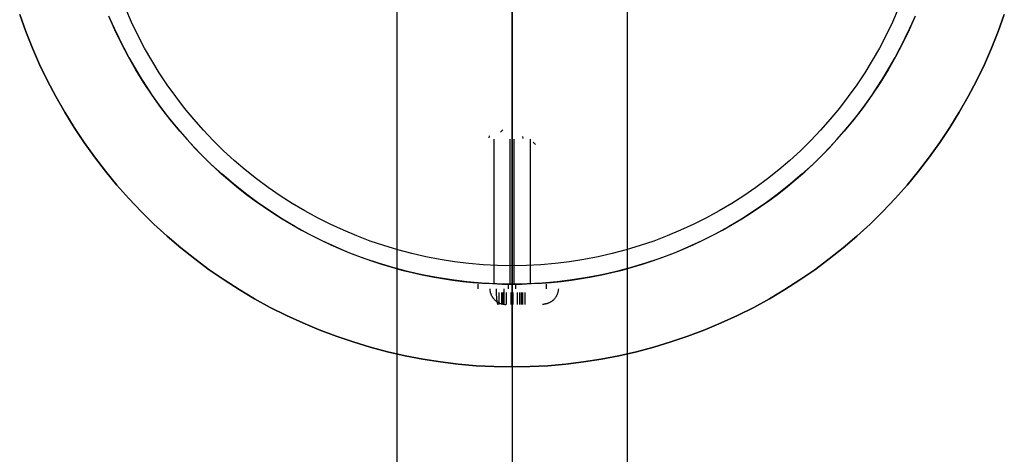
# Model space of a CAD drawing. Header units: millimetres. Extents: x -269 to 269, y -1462 to 438.
# Tile 4 of 26: x -53 to 53, y -66 to -19. Entities that reach past the tile are written whole.
import ezdxf

# ---------------------------------------------------------------- set-up
doc = ezdxf.new("R2010")
doc.units = ezdxf.units.MM
doc.layers.add('Default', color=7, linetype='Continuous', true_color=0x000000)

msp = doc.modelspace()

# ---------------------------------------------------------------- linework, layer by layer
at = {"layer": 'Default'}
for points in [[(-12.5, 227.5), (-12.5, -1460)], [(0, 227.5), (0, -1460)], [(0, 227.5), (0, -1460)], [(12.5, 227.5), (12.5, -1460)], [(0, -56.5), (0, 56.5)], [(0, -56.5), (0, 56.5)], [(0, 47.5), (0, -47.5)], [(0, -45.5), (0, 45.5)], [(0, -45.5), (-1.57, -45.47), (-3.14, -45.39), (-4.7, -45.26), (-6.26, -45.07), (-7.82, -44.82), (-9.36, -44.53), (-10.89, -44.18), (-12.41, -43.78), (-13.91, -43.32), (-15.4, -42.82), (-16.87, -42.26), (-18.31, -41.65), (-19.74, -40.99), (-21.14, -40.29), (-22.52, -39.53), (-23.87, -38.73), (-25.2, -37.89), (-26.49, -36.99), (-27.75, -36.06), (-28.98, -35.08), (-30.17, -34.06), (-31.33, -33), (-32.45, -31.89), (-33.53, -30.76), (-34.57, -29.58), (-35.57, -28.37), (-36.53, -27.12), (-37.45, -25.85), (-38.32, -24.54), (-39.14, -23.2), (-39.92, -21.84), (-40.65, -20.45), (-41.33, -19.03), (-41.96, -17.59)], [(41.96, -17.59), (41.33, -19.03), (40.65, -20.45), (39.92, -21.84), (39.14, -23.2), (38.32, -24.54), (37.45, -25.85), (36.53, -27.12), (35.57, -28.37), (34.57, -29.58), (33.53, -30.76), (32.45, -31.89), (31.33, -33), (30.17, -34.06), (28.98, -35.08), (27.75, -36.06), (26.49, -36.99), (25.2, -37.89), (23.87, -38.73), (22.52, -39.53), (21.14, -40.29), (19.74, -40.99), (18.31, -41.65), (16.87, -42.26), (15.4, -42.82), (13.91, -43.32), (12.41, -43.78), (10.89, -44.18), (9.36, -44.53), (7.82, -44.82), (6.26, -45.07), (4.7, -45.26), (3.14, -45.39), (1.57, -45.47), (0, -45.5)], [(0, -56.5), (-1.95, -56.47), (-3.9, -56.37), (-5.84, -56.2), (-7.78, -55.96), (-9.7, -55.66), (-11.62, -55.29), (-13.52, -54.86), (-15.41, -54.36), (-17.27, -53.79), (-19.12, -53.17), (-20.94, -52.47), (-22.74, -51.72), (-24.51, -50.9), (-26.26, -50.03), (-27.97, -49.09), (-29.65, -48.1), (-31.29, -47.05), (-32.89, -45.94), (-34.46, -44.77), (-35.98, -43.56), (-37.47, -42.29), (-38.9, -40.97), (-40.29, -39.61), (-41.64, -38.19), (-42.93, -36.73), (-44.17, -35.23), (-45.36, -33.68), (-46.5, -32.1), (-47.58, -30.47), (-48.6, -28.81), (-49.57, -27.12), (-50.47, -25.39), (-51.32, -23.63), (-52.11, -21.85), (-52.83, -20.04), (-53.49, -18.2)], [(-53.49, -18.2), (-52.83, -20.04), (-52.11, -21.85), (-51.32, -23.63), (-50.47, -25.39), (-49.57, -27.12), (-48.6, -28.81), (-47.58, -30.47), (-46.5, -32.1), (-45.36, -33.68), (-44.17, -35.23), (-42.93, -36.73), (-41.64, -38.19), (-40.29, -39.61), (-38.9, -40.97), (-37.47, -42.29), (-35.98, -43.56), (-34.46, -44.77), (-32.89, -45.94), (-31.29, -47.05), (-29.65, -48.1), (-27.97, -49.09), (-26.26, -50.03), (-24.51, -50.9), (-22.74, -51.72), (-20.94, -52.47), (-19.12, -53.17), (-17.27, -53.79), (-15.41, -54.36), (-13.52, -54.86), (-11.62, -55.29), (-9.7, -55.66), (-7.78, -55.96), (-5.84, -56.2), (-3.9, -56.37), (-1.95, -56.47), (0, -56.5)], [(0, -56.5), (-1.95, -56.47), (-3.9, -56.37), (-5.84, -56.2), (-7.78, -55.96), (-9.7, -55.66), (-11.62, -55.29), (-13.52, -54.86), (-15.41, -54.36), (-17.27, -53.79), (-19.12, -53.17), (-20.94, -52.47), (-22.74, -51.72), (-24.51, -50.9), (-26.26, -50.03), (-27.97, -49.09), (-29.65, -48.1), (-31.29, -47.05), (-32.89, -45.94), (-34.46, -44.77), (-35.98, -43.56), (-37.47, -42.29), (-38.9, -40.97), (-40.29, -39.61), (-41.64, -38.19), (-42.93, -36.73), (-44.17, -35.23), (-45.36, -33.68), (-46.5, -32.1), (-47.58, -30.47), (-48.6, -28.81), (-49.57, -27.12), (-50.47, -25.39), (-51.32, -23.63), (-52.11, -21.85), (-52.83, -20.04), (-53.49, -18.2)], [(0, -47.5), (-1.64, -47.47), (-3.28, -47.39), (-4.91, -47.25), (-6.54, -47.05), (-8.16, -46.79), (-9.77, -46.48), (-11.37, -46.12), (-12.95, -45.7), (-14.52, -45.23), (-16.07, -44.7), (-17.61, -44.12), (-19.12, -43.48), (-20.61, -42.8), (-22.07, -42.06), (-23.51, -41.27), (-24.92, -40.44), (-26.3, -39.55), (-27.65, -38.62), (-28.97, -37.64), (-30.25, -36.62), (-31.5, -35.55), (-32.71, -34.45), (-33.88, -33.3), (-35.01, -32.11), (-36.09, -30.88), (-37.14, -29.62), (-38.14, -28.32), (-39.09, -26.98), (-40, -25.62), (-40.86, -24.22), (-41.67, -22.8), (-42.43, -21.35), (-43.15, -19.87), (-43.81, -18.37)], [(-43.72, -18.58), (-43.24, -19.67), (-42.73, -20.75), (-42.19, -21.82), (-41.63, -22.88), (-41.03, -23.93), (-40.41, -24.97), (-39.76, -25.99), (-39.08, -27), (-38.37, -28), (-37.64, -28.98), (-36.88, -29.94), (-36.09, -30.88), (-35.28, -31.8), (-34.45, -32.71), (-33.59, -33.59), (-32.71, -34.45), (-31.8, -35.28), (-30.88, -36.09), (-29.94, -36.88), (-28.98, -37.64), (-28, -38.37), (-27, -39.08), (-25.99, -39.76), (-24.97, -40.41), (-23.93, -41.03), (-22.88, -41.63), (-21.82, -42.19), (-20.75, -42.73), (-19.67, -43.24), (-18.58, -43.72), (-17.48, -44.16), (-16.39, -44.58), (-15.28, -44.97), (-14.18, -45.33), (-13.07, -45.67), (-11.96, -45.97), (-10.85, -46.24), (-9.75, -46.49), (-8.64, -46.71), (-7.54, -46.9), (-6.45, -47.06), (-5.35, -47.2), (-4.27, -47.31), (-3.19, -47.39), (-2.12, -47.45), (-1.05, -47.49), (0, -47.5), (1.05, -47.49), (2.12, -47.45), (3.19, -47.39), (4.27, -47.31), (5.35, -47.2), (6.45, -47.06), (7.54, -46.9), (8.64, -46.71), (9.75, -46.49), (10.85, -46.24), (11.96, -45.97), (13.07, -45.67), (14.18, -45.33), (15.28, -44.97), (16.39, -44.58), (17.48, -44.16), (18.58, -43.72), (19.67, -43.24), (20.75, -42.73), (21.82, -42.19), (22.88, -41.63), (23.93, -41.03), (24.97, -40.41), (25.99, -39.76), (27, -39.08), (28, -38.37), (28.98, -37.64), (29.94, -36.88), (30.88, -36.09), (31.8, -35.28), (32.71, -34.45), (33.59, -33.59), (34.45, -32.71), (35.28, -31.8), (36.09, -30.88), (36.88, -29.94), (37.64, -28.98), (38.37, -28), (39.08, -27), (39.76, -25.99), (40.41, -24.97), (41.03, -23.93), (41.63, -22.88), (42.19, -21.82), (42.73, -20.75), (43.24, -19.67), (43.72, -18.58)], [(-43.72, -18.58), (-43.24, -19.67), (-42.73, -20.75), (-42.19, -21.82), (-41.63, -22.88), (-41.03, -23.93), (-40.41, -24.97), (-39.76, -25.99), (-39.08, -27), (-38.37, -28), (-37.64, -28.98), (-36.88, -29.94), (-36.09, -30.88), (-35.28, -31.8), (-34.45, -32.71), (-33.59, -33.59), (-32.71, -34.45), (-31.8, -35.28), (-30.88, -36.09), (-29.94, -36.88), (-28.98, -37.64), (-28, -38.37), (-27, -39.08), (-25.99, -39.76), (-24.97, -40.41), (-23.93, -41.03), (-22.88, -41.63), (-21.82, -42.19), (-20.75, -42.73), (-19.67, -43.24), (-18.58, -43.72), (-17.48, -44.16), (-16.39, -44.58), (-15.28, -44.97), (-14.18, -45.33), (-13.07, -45.67), (-11.96, -45.97), (-10.85, -46.24), (-9.75, -46.49), (-8.64, -46.71), (-7.54, -46.9), (-6.45, -47.06), (-5.35, -47.2), (-4.27, -47.31), (-3.19, -47.39), (-2.12, -47.45), (-1.05, -47.49), (0, -47.5), (1.05, -47.49), (2.12, -47.45), (3.19, -47.39), (4.27, -47.31), (5.35, -47.2), (6.45, -47.06), (7.54, -46.9), (8.64, -46.71), (9.75, -46.49), (10.85, -46.24), (11.96, -45.97), (13.07, -45.67), (14.18, -45.33), (15.28, -44.97), (16.39, -44.58), (17.48, -44.16), (18.58, -43.72), (19.67, -43.24), (20.75, -42.73), (21.82, -42.19), (22.88, -41.63), (23.93, -41.03), (24.97, -40.41), (25.99, -39.76), (27, -39.08), (28, -38.37), (28.98, -37.64), (29.94, -36.88), (30.88, -36.09), (31.8, -35.28), (32.71, -34.45), (33.59, -33.59), (34.45, -32.71), (35.28, -31.8), (36.09, -30.88), (36.88, -29.94), (37.64, -28.98), (38.37, -28), (39.08, -27), (39.76, -25.99), (40.41, -24.97), (41.03, -23.93), (41.63, -22.88), (42.19, -21.82), (42.73, -20.75), (43.24, -19.67), (43.72, -18.58)], [(53.49, -18.2), (52.83, -20.04), (52.11, -21.85), (51.32, -23.63), (50.47, -25.39), (49.57, -27.12), (48.6, -28.81), (47.58, -30.47), (46.5, -32.1), (45.36, -33.68), (44.17, -35.23), (42.93, -36.73), (41.64, -38.19), (40.29, -39.61), (38.9, -40.97), (37.47, -42.29), (35.98, -43.56), (34.46, -44.77), (32.89, -45.94), (31.29, -47.05), (29.65, -48.1), (27.97, -49.09), (26.26, -50.03), (24.51, -50.9), (22.74, -51.72), (20.94, -52.47), (19.12, -53.17), (17.27, -53.79), (15.41, -54.36), (13.52, -54.86), (11.62, -55.29), (9.7, -55.66), (7.78, -55.96), (5.84, -56.2), (3.9, -56.37), (1.95, -56.47), (0, -56.5)], [(0, -56.5), (1.95, -56.47), (3.9, -56.37), (5.84, -56.2), (7.78, -55.96), (9.7, -55.66), (11.62, -55.29), (13.52, -54.86), (15.41, -54.36), (17.27, -53.79), (19.12, -53.17), (20.94, -52.47), (22.74, -51.72), (24.51, -50.9), (26.26, -50.03), (27.97, -49.09), (29.65, -48.1), (31.29, -47.05), (32.89, -45.94), (34.46, -44.77), (35.98, -43.56), (37.47, -42.29), (38.9, -40.97), (40.29, -39.61), (41.64, -38.19), (42.93, -36.73), (44.17, -35.23), (45.36, -33.68), (46.5, -32.1), (47.58, -30.47), (48.6, -28.81), (49.57, -27.12), (50.47, -25.39), (51.32, -23.63), (52.11, -21.85), (52.83, -20.04), (53.49, -18.2)], [(53.49, -18.2), (52.83, -20.04), (52.11, -21.85), (51.32, -23.63), (50.47, -25.39), (49.57, -27.12), (48.6, -28.81), (47.58, -30.47), (46.5, -32.1), (45.36, -33.68), (44.17, -35.23), (42.93, -36.73), (41.64, -38.19), (40.29, -39.61), (38.9, -40.97), (37.47, -42.29), (35.98, -43.56), (34.46, -44.77), (32.89, -45.94), (31.29, -47.05), (29.65, -48.1), (27.97, -49.09), (26.26, -50.03), (24.51, -50.9), (22.74, -51.72), (20.94, -52.47), (19.12, -53.17), (17.27, -53.79), (15.41, -54.36), (13.52, -54.86), (11.62, -55.29), (9.7, -55.66), (7.78, -55.96), (5.84, -56.2), (3.9, -56.37), (1.95, -56.47), (0, -56.5)], [(43.81, -18.37), (43.15, -19.87), (42.43, -21.35), (41.67, -22.8), (40.86, -24.22), (40, -25.62), (39.09, -26.98), (38.14, -28.32), (37.14, -29.62), (36.09, -30.88), (35.01, -32.11), (33.88, -33.3), (32.71, -34.45), (31.5, -35.55), (30.25, -36.62), (28.97, -37.64), (27.65, -38.62), (26.3, -39.55), (24.92, -40.44), (23.51, -41.27), (22.07, -42.06), (20.61, -42.8), (19.12, -43.48), (17.61, -44.12), (16.07, -44.7), (14.52, -45.23), (12.95, -45.7), (11.37, -46.12), (9.77, -46.48), (8.16, -46.79), (6.54, -47.05), (4.91, -47.25), (3.28, -47.39), (1.64, -47.47), (0, -47.5)], [(-1.99, -31.75), (-1.99, -47.5)], [(-0.22, -31.75), (-0.22, -47.5)], [(0.22, -47.5), (0.22, -31.75)], [(1.99, -31.75), (1.99, -47.5)], [(-3.73, -47.5), (-3.73, -48)], [(-0.41, -47.5), (-0.41, -48)], [(0.41, -48), (0.41, -47.5)], [(3.73, -47.5), (3.73, -48)], [(-1.43, -48.4), (-1.43, -49.7)], [(-1.14, -48.4), (-1.14, -49.7)], [(-1.01, -48.4), (-1.01, -49.7)], [(-0.85, -49.7), (-0.85, -48.4)], [(-0.58, -49.7), (-0.58, -48.4)], [(-0.14, -48.4), (-0.14, -49.7)], [(0.14, -49.7), (0.14, -48.4)], [(0.58, -49.7), (0.58, -48.4)], [(0.85, -49.7), (0.85, -48.4)], [(1.01, -48.4), (1.01, -49.7)], [(1.14, -48.4), (1.14, -49.7)], [(1.43, -49.7), (1.43, -48.4)]]:
    msp.add_lwpolyline(points, dxfattribs=at)
at = {"layer": 'Default', "extrusion": (0, 1, 0)}
for points in [[(0.22, 13.99), (0.29, 13.98), (0.36, 13.97), (0.42, 13.95), (0.49, 13.94), (0.56, 13.92), (0.62, 13.9), (0.69, 13.88), (0.75, 13.85), (0.82, 13.83), (0.88, 13.8), (0.94, 13.76), (1, 13.73), (1.06, 13.7), (1.12, 13.66), (1.18, 13.62), (1.23, 13.58), (1.28, 13.53), (1.34, 13.49), (1.39, 13.44), (1.44, 13.39), (1.48, 13.34), (1.53, 13.29), (1.57, 13.24), (1.61, 13.18), (1.65, 13.13), (1.69, 13.07), (1.73, 13.01), (1.76, 12.95), (1.79, 12.89), (1.82, 12.82), (1.85, 12.76), (1.87, 12.7), (1.9, 12.63), (1.92, 12.57), (1.94, 12.5), (1.95, 12.43), (1.97, 12.36), (1.98, 12.3), (1.99, 12.23), (1.99, 12.16), (2, 12.09), (2, 12.02), (2, 11.95), (2, 11.88), (1.99, 11.81), (1.98, 11.75), (1.97, 11.68), (1.96, 11.61), (1.95, 11.54), (1.93, 11.47), (1.91, 11.41), (1.89, 11.34), (1.87, 11.28), (1.84, 11.21), (1.81, 11.15), (1.78, 11.09), (1.75, 11.03), (1.71, 10.97), (1.68, 10.91), (1.64, 10.85), (1.6, 10.8), (1.56, 10.74), (1.51, 10.69), (1.46, 10.64), (1.42, 10.59), (1.37, 10.54), (1.32, 10.49), (1.26, 10.45), (1.21, 10.41), (1.15, 10.37), (1.1, 10.33), (1.04, 10.29), (0.98, 10.26), (0.92, 10.22), (0.86, 10.19), (0.79, 10.16), (0.73, 10.14), (0.66, 10.11), (0.6, 10.09), (0.53, 10.07), (0.47, 10.05), (0.4, 10.04), (0.33, 10.03), (0.26, 10.02), (0.19, 10.01), (0.12, 10), (0.06, 10), (-0.01, 10), (-0.08, 10), (-0.15, 10.01), (-0.22, 10.01)], [(-0.19, 10.26), (-0.13, 10.26), (-0.07, 10.25), (-0.01, 10.25), (0.05, 10.25), (0.11, 10.25), (0.17, 10.26), (0.23, 10.27), (0.29, 10.27), (0.35, 10.29), (0.41, 10.3), (0.47, 10.31), (0.52, 10.33), (0.58, 10.35), (0.64, 10.37), (0.69, 10.39), (0.75, 10.42), (0.8, 10.45), (0.86, 10.47), (0.91, 10.5), (0.96, 10.54), (1.01, 10.57), (1.06, 10.61), (1.11, 10.64), (1.15, 10.68), (1.2, 10.72), (1.24, 10.76), (1.28, 10.81), (1.32, 10.85), (1.36, 10.9), (1.4, 10.95), (1.43, 11), (1.47, 11.05), (1.5, 11.1), (1.53, 11.15), (1.56, 11.2), (1.58, 11.26), (1.61, 11.31), (1.63, 11.37), (1.65, 11.43), (1.67, 11.48), (1.69, 11.54), (1.7, 11.6), (1.72, 11.66), (1.73, 11.72), (1.74, 11.78), (1.74, 11.84), (1.75, 11.9), (1.75, 11.96), (1.75, 12.02), (1.75, 12.08), (1.74, 12.14), (1.74, 12.2), (1.73, 12.26), (1.72, 12.32), (1.71, 12.38), (1.69, 12.44), (1.68, 12.49), (1.66, 12.55), (1.64, 12.61), (1.62, 12.67), (1.59, 12.72), (1.57, 12.78), (1.54, 12.83), (1.51, 12.88), (1.48, 12.93), (1.45, 12.98), (1.41, 13.03), (1.38, 13.08), (1.34, 13.13), (1.3, 13.17), (1.26, 13.22), (1.21, 13.26), (1.17, 13.3), (1.12, 13.34), (1.08, 13.38), (1.03, 13.42), (0.98, 13.45), (0.93, 13.48), (0.88, 13.51), (0.82, 13.54), (0.77, 13.57), (0.72, 13.6), (0.66, 13.62), (0.6, 13.64), (0.55, 13.66), (0.49, 13.68), (0.43, 13.7), (0.37, 13.71), (0.31, 13.72), (0.25, 13.73), (0.19, 13.74)], [(1.74, 11.81), (-1.74, 12.19)], [(0.22, 13.99), (0.15, 13.99), (0.08, 14), (0.01, 14), (-0.06, 14), (-0.12, 14), (-0.19, 13.99), (-0.26, 13.98), (-0.33, 13.97), (-0.4, 13.96), (-0.47, 13.95), (-0.53, 13.93), (-0.6, 13.91), (-0.66, 13.89), (-0.73, 13.86), (-0.79, 13.84), (-0.86, 13.81), (-0.92, 13.78), (-0.98, 13.74), (-1.04, 13.71), (-1.1, 13.67), (-1.15, 13.63), (-1.21, 13.59), (-1.26, 13.55), (-1.32, 13.51), (-1.37, 13.46), (-1.42, 13.41), (-1.46, 13.36), (-1.51, 13.31), (-1.56, 13.26), (-1.6, 13.2), (-1.64, 13.15), (-1.68, 13.09), (-1.71, 13.03), (-1.75, 12.97), (-1.78, 12.91), (-1.81, 12.85), (-1.84, 12.79), (-1.87, 12.72), (-1.89, 12.66), (-1.91, 12.59), (-1.93, 12.53), (-1.95, 12.46), (-1.96, 12.39), (-1.97, 12.32), (-1.98, 12.25), (-1.99, 12.19), (-2, 12.12), (-2, 12.05), (-2, 11.98), (-2, 11.91), (-1.99, 11.84), (-1.99, 11.77), (-1.98, 11.7), (-1.97, 11.64), (-1.95, 11.57), (-1.94, 11.5), (-1.92, 11.43), (-1.9, 11.37), (-1.87, 11.3), (-1.85, 11.24), (-1.82, 11.18), (-1.79, 11.11), (-1.76, 11.05), (-1.73, 10.99), (-1.69, 10.93), (-1.65, 10.87), (-1.61, 10.82), (-1.57, 10.76), (-1.53, 10.71), (-1.48, 10.66), (-1.44, 10.61), (-1.39, 10.56), (-1.34, 10.51), (-1.28, 10.47), (-1.23, 10.42), (-1.18, 10.38), (-1.12, 10.34), (-1.06, 10.3), (-1, 10.27), (-0.94, 10.24), (-0.88, 10.2), (-0.82, 10.17), (-0.75, 10.15), (-0.69, 10.12), (-0.62, 10.1), (-0.56, 10.08), (-0.49, 10.06), (-0.42, 10.05), (-0.36, 10.03), (-0.29, 10.02), (-0.22, 10.01)], [(-0.19, 10.26), (-0.25, 10.27), (-0.31, 10.28), (-0.37, 10.29), (-0.43, 10.3), (-0.49, 10.32), (-0.55, 10.34), (-0.6, 10.36), (-0.66, 10.38), (-0.72, 10.4), (-0.77, 10.43), (-0.82, 10.46), (-0.88, 10.49), (-0.93, 10.52), (-0.98, 10.55), (-1.03, 10.58), (-1.08, 10.62), (-1.12, 10.66), (-1.17, 10.7), (-1.21, 10.74), (-1.26, 10.78), (-1.3, 10.83), (-1.34, 10.87), (-1.38, 10.92), (-1.41, 10.97), (-1.45, 11.02), (-1.48, 11.07), (-1.51, 11.12), (-1.54, 11.17), (-1.57, 11.22), (-1.59, 11.28), (-1.62, 11.33), (-1.64, 11.39), (-1.66, 11.45), (-1.68, 11.51), (-1.69, 11.56), (-1.71, 11.62), (-1.72, 11.68), (-1.73, 11.74), (-1.74, 11.8), (-1.74, 11.86), (-1.75, 11.92), (-1.75, 11.98), (-1.75, 12.04), (-1.75, 12.1), (-1.74, 12.16), (-1.74, 12.22), (-1.73, 12.28), (-1.72, 12.34), (-1.7, 12.4), (-1.69, 12.46), (-1.67, 12.52), (-1.65, 12.57), (-1.63, 12.63), (-1.61, 12.69), (-1.58, 12.74), (-1.56, 12.8), (-1.53, 12.85), (-1.5, 12.9), (-1.47, 12.95), (-1.43, 13), (-1.4, 13.05), (-1.36, 13.1), (-1.32, 13.15), (-1.28, 13.19), (-1.24, 13.24), (-1.2, 13.28), (-1.15, 13.32), (-1.11, 13.36), (-1.06, 13.39), (-1.01, 13.43), (-0.96, 13.46), (-0.91, 13.5), (-0.86, 13.53), (-0.8, 13.55), (-0.75, 13.58), (-0.69, 13.61), (-0.64, 13.63), (-0.58, 13.65), (-0.52, 13.67), (-0.47, 13.69), (-0.41, 13.7), (-0.35, 13.71), (-0.29, 13.73), (-0.23, 13.73), (-0.17, 13.74), (-0.11, 13.75), (-0.05, 13.75), (0.01, 13.75), (0.07, 13.75), (0.13, 13.74), (0.19, 13.74)], [(-0.19, 10.26), (0.19, 13.74)], [(0.22, 13.99), (0.29, 13.98), (0.36, 13.97), (0.42, 13.95), (0.49, 13.94), (0.56, 13.92), (0.62, 13.9), (0.69, 13.88), (0.75, 13.85), (0.82, 13.83), (0.88, 13.8), (0.94, 13.76), (1, 13.73), (1.06, 13.7), (1.12, 13.66), (1.18, 13.62), (1.23, 13.58), (1.28, 13.53), (1.34, 13.49), (1.39, 13.44), (1.44, 13.39), (1.48, 13.34), (1.53, 13.29), (1.57, 13.24), (1.61, 13.18), (1.65, 13.13), (1.69, 13.07), (1.73, 13.01), (1.76, 12.95), (1.79, 12.89), (1.82, 12.82), (1.85, 12.76), (1.87, 12.7), (1.9, 12.63), (1.92, 12.57), (1.94, 12.5), (1.95, 12.43), (1.97, 12.36), (1.98, 12.3), (1.99, 12.23), (1.99, 12.16), (2, 12.09), (2, 12.02), (2, 11.95), (2, 11.88), (1.99, 11.81), (1.98, 11.75), (1.97, 11.68), (1.96, 11.61), (1.95, 11.54), (1.93, 11.47), (1.91, 11.41), (1.89, 11.34), (1.87, 11.28), (1.84, 11.21), (1.81, 11.15), (1.78, 11.09), (1.75, 11.03), (1.71, 10.97), (1.68, 10.91), (1.64, 10.85), (1.6, 10.8), (1.56, 10.74), (1.51, 10.69), (1.46, 10.64), (1.42, 10.59), (1.37, 10.54), (1.32, 10.49), (1.26, 10.45), (1.21, 10.41), (1.15, 10.37), (1.1, 10.33), (1.04, 10.29), (0.98, 10.26), (0.92, 10.22), (0.86, 10.19), (0.79, 10.16), (0.73, 10.14), (0.66, 10.11), (0.6, 10.09), (0.53, 10.07), (0.47, 10.05), (0.4, 10.04), (0.33, 10.03), (0.26, 10.02), (0.19, 10.01), (0.12, 10), (0.06, 10), (-0.01, 10), (-0.08, 10), (-0.15, 10.01), (-0.22, 10.01)], [(-0.22, 10.01), (-0.29, 10.02), (-0.36, 10.03), (-0.42, 10.05), (-0.49, 10.06), (-0.56, 10.08), (-0.62, 10.1), (-0.69, 10.12), (-0.75, 10.15), (-0.82, 10.17), (-0.88, 10.2), (-0.94, 10.24), (-1, 10.27), (-1.06, 10.3), (-1.12, 10.34), (-1.18, 10.38), (-1.23, 10.42), (-1.28, 10.47), (-1.34, 10.51), (-1.39, 10.56), (-1.44, 10.61), (-1.48, 10.66), (-1.53, 10.71), (-1.57, 10.76), (-1.61, 10.82), (-1.65, 10.87), (-1.69, 10.93), (-1.73, 10.99), (-1.76, 11.05), (-1.79, 11.11), (-1.82, 11.18), (-1.85, 11.24), (-1.87, 11.3), (-1.9, 11.37), (-1.92, 11.43), (-1.94, 11.5), (-1.95, 11.57), (-1.97, 11.64), (-1.98, 11.7), (-1.99, 11.77), (-1.99, 11.84), (-2, 11.91), (-2, 11.98), (-2, 12.05), (-2, 12.12), (-1.99, 12.19), (-1.98, 12.25), (-1.97, 12.32), (-1.96, 12.39), (-1.95, 12.46), (-1.93, 12.53), (-1.91, 12.59), (-1.89, 12.66), (-1.87, 12.72), (-1.84, 12.79), (-1.81, 12.85), (-1.78, 12.91), (-1.75, 12.97), (-1.71, 13.03), (-1.68, 13.09), (-1.64, 13.15), (-1.6, 13.2), (-1.56, 13.26), (-1.51, 13.31), (-1.46, 13.36), (-1.42, 13.41), (-1.37, 13.46), (-1.32, 13.51), (-1.26, 13.55), (-1.21, 13.59), (-1.15, 13.63), (-1.1, 13.67), (-1.04, 13.71), (-0.98, 13.74), (-0.92, 13.78), (-0.86, 13.81), (-0.79, 13.84), (-0.73, 13.86), (-0.66, 13.89), (-0.6, 13.91), (-0.53, 13.93), (-0.47, 13.95), (-0.4, 13.96), (-0.33, 13.97), (-0.26, 13.98), (-0.19, 13.99), (-0.12, 14), (-0.06, 14), (0.01, 14), (0.08, 14), (0.15, 13.99), (0.22, 13.99)], [(0.41, 15.73), (0.54, 15.71), (0.67, 15.69), (0.8, 15.66), (0.92, 15.63), (1.05, 15.6), (1.17, 15.56), (1.29, 15.52), (1.41, 15.47), (1.53, 15.42), (1.65, 15.37), (1.76, 15.31), (1.88, 15.25), (1.99, 15.18), (2.1, 15.11), (2.2, 15.03), (2.31, 14.96), (2.41, 14.87), (2.51, 14.79), (2.6, 14.7), (2.69, 14.61), (2.78, 14.52), (2.87, 14.42), (2.95, 14.32), (3.03, 14.22), (3.1, 14.11), (3.17, 14), (3.24, 13.89), (3.3, 13.78), (3.36, 13.66), (3.42, 13.55), (3.47, 13.43), (3.52, 13.31), (3.56, 13.18), (3.6, 13.06), (3.63, 12.94), (3.66, 12.81), (3.69, 12.68), (3.71, 12.56), (3.73, 12.43), (3.74, 12.3), (3.75, 12.17), (3.75, 12.04), (3.75, 11.91), (3.74, 11.78), (3.73, 11.65), (3.72, 11.52), (3.7, 11.39), (3.68, 11.27), (3.65, 11.14), (3.62, 11.02), (3.58, 10.89), (3.54, 10.77), (3.5, 10.65), (3.45, 10.53), (3.4, 10.41), (3.34, 10.29), (3.28, 10.18), (3.21, 10.07), (3.14, 9.96), (3.07, 9.85), (3, 9.74), (2.92, 9.64), (2.83, 9.54), (2.75, 9.45), (2.66, 9.35), (2.56, 9.26), (2.47, 9.18), (2.37, 9.09), (2.27, 9.01), (2.16, 8.94), (2.06, 8.86), (1.95, 8.79), (1.83, 8.73), (1.72, 8.67), (1.6, 8.61), (1.49, 8.56), (1.37, 8.51), (1.25, 8.46), (1.12, 8.42), (1, 8.39), (0.87, 8.35), (0.75, 8.33), (0.62, 8.3), (0.49, 8.28), (0.36, 8.27), (0.23, 8.26), (0.1, 8.25), (-0.03, 8.25), (-0.15, 8.25), (-0.28, 8.26), (-0.41, 8.27)], [(0.41, 15.73), (0.54, 15.71), (0.67, 15.69), (0.8, 15.66), (0.92, 15.63), (1.05, 15.6), (1.17, 15.56), (1.29, 15.52), (1.41, 15.47), (1.53, 15.42), (1.65, 15.37), (1.76, 15.31), (1.88, 15.25), (1.99, 15.18), (2.1, 15.11), (2.2, 15.03), (2.31, 14.96), (2.41, 14.87), (2.51, 14.79), (2.6, 14.7), (2.69, 14.61), (2.78, 14.52), (2.87, 14.42), (2.95, 14.32), (3.03, 14.22), (3.1, 14.11), (3.17, 14), (3.24, 13.89), (3.3, 13.78), (3.36, 13.66), (3.42, 13.55), (3.47, 13.43), (3.52, 13.31), (3.56, 13.18), (3.6, 13.06), (3.63, 12.94), (3.66, 12.81), (3.69, 12.68), (3.71, 12.56), (3.73, 12.43), (3.74, 12.3), (3.75, 12.17), (3.75, 12.04), (3.75, 11.91), (3.74, 11.78), (3.73, 11.65), (3.72, 11.52), (3.7, 11.39), (3.68, 11.27), (3.65, 11.14), (3.62, 11.02), (3.58, 10.89), (3.54, 10.77), (3.5, 10.65), (3.45, 10.53), (3.4, 10.41), (3.34, 10.29), (3.28, 10.18), (3.21, 10.07), (3.14, 9.96), (3.07, 9.85), (3, 9.74), (2.92, 9.64), (2.83, 9.54), (2.75, 9.45), (2.66, 9.35), (2.56, 9.26), (2.47, 9.18), (2.37, 9.09), (2.27, 9.01), (2.16, 8.94), (2.06, 8.86), (1.95, 8.79), (1.83, 8.73), (1.72, 8.67), (1.6, 8.61), (1.49, 8.56), (1.37, 8.51), (1.25, 8.46), (1.12, 8.42), (1, 8.39), (0.87, 8.35), (0.75, 8.33), (0.62, 8.3), (0.49, 8.28), (0.36, 8.27), (0.23, 8.26), (0.1, 8.25), (-0.03, 8.25), (-0.15, 8.25), (-0.28, 8.26), (-0.41, 8.27)], [(-0.41, 8.27), (-0.28, 8.26), (-0.15, 8.25), (-0.03, 8.25), (0.1, 8.25), (0.23, 8.26), (0.36, 8.27), (0.49, 8.28), (0.62, 8.3), (0.75, 8.33), (0.87, 8.35), (1, 8.39), (1.12, 8.42), (1.25, 8.46), (1.37, 8.51), (1.49, 8.56), (1.6, 8.61), (1.72, 8.67), (1.83, 8.73), (1.95, 8.79), (2.06, 8.86), (2.16, 8.94), (2.27, 9.01), (2.37, 9.09), (2.47, 9.18), (2.56, 9.26), (2.66, 9.35), (2.75, 9.45), (2.83, 9.54), (2.92, 9.64), (3, 9.74), (3.07, 9.85), (3.14, 9.96), (3.21, 10.07), (3.28, 10.18), (3.34, 10.29), (3.4, 10.41), (3.45, 10.53), (3.5, 10.65), (3.54, 10.77), (3.58, 10.89), (3.62, 11.02), (3.65, 11.14), (3.68, 11.27), (3.7, 11.39), (3.72, 11.52), (3.73, 11.65), (3.74, 11.78), (3.75, 11.91), (3.75, 12.04), (3.75, 12.17), (3.74, 12.3), (3.73, 12.43), (3.71, 12.56), (3.69, 12.68), (3.66, 12.81), (3.63, 12.94), (3.6, 13.06), (3.56, 13.18), (3.52, 13.31), (3.47, 13.43), (3.42, 13.55), (3.36, 13.66), (3.3, 13.78), (3.24, 13.89), (3.17, 14), (3.1, 14.11), (3.03, 14.22), (2.95, 14.32), (2.87, 14.42), (2.78, 14.52), (2.69, 14.61), (2.6, 14.7), (2.51, 14.79), (2.41, 14.87), (2.31, 14.96), (2.2, 15.03), (2.1, 15.11), (1.99, 15.18), (1.88, 15.25), (1.76, 15.31), (1.65, 15.37), (1.53, 15.42), (1.41, 15.47), (1.29, 15.52), (1.17, 15.56), (1.05, 15.6), (0.92, 15.63), (0.8, 15.66), (0.67, 15.69), (0.54, 15.71), (0.41, 15.73)], [(3.73, 11.59), (1.99, 11.78)], [(0.22, 13.99), (0.29, 13.98), (0.36, 13.97), (0.42, 13.95), (0.49, 13.94), (0.56, 13.92), (0.62, 13.9), (0.69, 13.88), (0.75, 13.85), (0.82, 13.83), (0.88, 13.8), (0.94, 13.76), (1, 13.73), (1.06, 13.7), (1.12, 13.66), (1.18, 13.62), (1.23, 13.58), (1.28, 13.53), (1.34, 13.49), (1.39, 13.44), (1.44, 13.39), (1.48, 13.34), (1.53, 13.29), (1.57, 13.24), (1.61, 13.18), (1.65, 13.13), (1.69, 13.07), (1.73, 13.01), (1.76, 12.95), (1.79, 12.89), (1.82, 12.82), (1.85, 12.76), (1.87, 12.7), (1.9, 12.63), (1.92, 12.57), (1.94, 12.5), (1.95, 12.43), (1.97, 12.36), (1.98, 12.3), (1.99, 12.23), (1.99, 12.16), (2, 12.09), (2, 12.02), (2, 11.95), (2, 11.88), (1.99, 11.81), (1.98, 11.75), (1.97, 11.68), (1.96, 11.61), (1.95, 11.54), (1.93, 11.47), (1.91, 11.41), (1.89, 11.34), (1.87, 11.28), (1.84, 11.21), (1.81, 11.15), (1.78, 11.09), (1.75, 11.03), (1.71, 10.97), (1.68, 10.91), (1.64, 10.85), (1.6, 10.8), (1.56, 10.74), (1.51, 10.69), (1.46, 10.64), (1.42, 10.59), (1.37, 10.54), (1.32, 10.49), (1.26, 10.45), (1.21, 10.41), (1.15, 10.37), (1.1, 10.33), (1.04, 10.29), (0.98, 10.26), (0.92, 10.22), (0.86, 10.19), (0.79, 10.16), (0.73, 10.14), (0.66, 10.11), (0.6, 10.09), (0.53, 10.07), (0.47, 10.05), (0.4, 10.04), (0.33, 10.03), (0.26, 10.02), (0.19, 10.01), (0.12, 10), (0.06, 10), (-0.01, 10), (-0.08, 10), (-0.15, 10.01), (-0.22, 10.01)], [(-0.41, 8.27), (-0.54, 8.29), (-0.67, 8.31), (-0.8, 8.34), (-0.92, 8.37), (-1.05, 8.4), (-1.17, 8.44), (-1.29, 8.48), (-1.41, 8.53), (-1.53, 8.58), (-1.65, 8.63), (-1.76, 8.69), (-1.88, 8.75), (-1.99, 8.82), (-2.1, 8.89), (-2.2, 8.97), (-2.31, 9.04), (-2.41, 9.13), (-2.51, 9.21), (-2.6, 9.3), (-2.69, 9.39), (-2.78, 9.48), (-2.87, 9.58), (-2.95, 9.68), (-3.03, 9.78), (-3.1, 9.89), (-3.17, 10), (-3.24, 10.11), (-3.3, 10.22), (-3.36, 10.34), (-3.42, 10.45), (-3.47, 10.57), (-3.52, 10.69), (-3.56, 10.82), (-3.6, 10.94), (-3.63, 11.06), (-3.66, 11.19), (-3.69, 11.32), (-3.71, 11.44), (-3.73, 11.57), (-3.74, 11.7), (-3.75, 11.83), (-3.75, 11.96), (-3.75, 12.09), (-3.74, 12.22), (-3.73, 12.35), (-3.72, 12.48), (-3.7, 12.61), (-3.68, 12.73), (-3.65, 12.86), (-3.62, 12.98), (-3.58, 13.11), (-3.54, 13.23), (-3.5, 13.35), (-3.45, 13.47), (-3.4, 13.59), (-3.34, 13.71), (-3.28, 13.82), (-3.21, 13.93), (-3.14, 14.04), (-3.07, 14.15), (-3, 14.26), (-2.92, 14.36), (-2.83, 14.46), (-2.75, 14.55), (-2.66, 14.65), (-2.56, 14.74), (-2.47, 14.82), (-2.37, 14.91), (-2.27, 14.99), (-2.16, 15.06), (-2.06, 15.14), (-1.95, 15.21), (-1.83, 15.27), (-1.72, 15.33), (-1.6, 15.39), (-1.49, 15.44), (-1.37, 15.49), (-1.25, 15.54), (-1.12, 15.58), (-1, 15.61), (-0.87, 15.65), (-0.75, 15.67), (-0.62, 15.7), (-0.49, 15.72), (-0.36, 15.73), (-0.23, 15.74), (-0.1, 15.75), (0.03, 15.75), (0.15, 15.75), (0.28, 15.74), (0.41, 15.73)], [(0.22, 13.99), (0.41, 15.73)], [(-0.41, 8.27), (-0.54, 8.29), (-0.67, 8.31), (-0.8, 8.34), (-0.92, 8.37), (-1.05, 8.4), (-1.17, 8.44), (-1.29, 8.48), (-1.41, 8.53), (-1.53, 8.58), (-1.65, 8.63), (-1.76, 8.69), (-1.88, 8.75), (-1.99, 8.82), (-2.1, 8.89), (-2.2, 8.97), (-2.31, 9.04), (-2.41, 9.13), (-2.51, 9.21), (-2.6, 9.3), (-2.69, 9.39), (-2.78, 9.48), (-2.87, 9.58), (-2.95, 9.68), (-3.03, 9.78), (-3.1, 9.89), (-3.17, 10), (-3.24, 10.11), (-3.3, 10.22), (-3.36, 10.34), (-3.42, 10.45), (-3.47, 10.57), (-3.52, 10.69), (-3.56, 10.82), (-3.6, 10.94), (-3.63, 11.06), (-3.66, 11.19), (-3.69, 11.32), (-3.71, 11.44), (-3.73, 11.57), (-3.74, 11.7), (-3.75, 11.83), (-3.75, 11.96), (-3.75, 12.09), (-3.74, 12.22), (-3.73, 12.35), (-3.72, 12.48), (-3.7, 12.61), (-3.68, 12.73), (-3.65, 12.86), (-3.62, 12.98), (-3.58, 13.11), (-3.54, 13.23), (-3.5, 13.35), (-3.45, 13.47), (-3.4, 13.59), (-3.34, 13.71), (-3.28, 13.82), (-3.21, 13.93), (-3.14, 14.04), (-3.07, 14.15), (-3, 14.26), (-2.92, 14.36), (-2.83, 14.46), (-2.75, 14.55), (-2.66, 14.65), (-2.56, 14.74), (-2.47, 14.82), (-2.37, 14.91), (-2.27, 14.99), (-2.16, 15.06), (-2.06, 15.14), (-1.95, 15.21), (-1.83, 15.27), (-1.72, 15.33), (-1.6, 15.39), (-1.49, 15.44), (-1.37, 15.49), (-1.25, 15.54), (-1.12, 15.58), (-1, 15.61), (-0.87, 15.65), (-0.75, 15.67), (-0.62, 15.7), (-0.49, 15.72), (-0.36, 15.73), (-0.23, 15.74), (-0.1, 15.75), (0.03, 15.75), (0.15, 15.75), (0.28, 15.74), (0.41, 15.73)], [(0.41, 15.73), (0.28, 15.74), (0.15, 15.75), (0.03, 15.75), (-0.1, 15.75), (-0.23, 15.74), (-0.36, 15.73), (-0.49, 15.72), (-0.62, 15.7), (-0.75, 15.67), (-0.87, 15.65), (-1, 15.61), (-1.12, 15.58), (-1.25, 15.54), (-1.37, 15.49), (-1.49, 15.44), (-1.6, 15.39), (-1.72, 15.33), (-1.83, 15.27), (-1.95, 15.21), (-2.06, 15.14), (-2.16, 15.06), (-2.27, 14.99), (-2.37, 14.91), (-2.47, 14.82), (-2.56, 14.74), (-2.66, 14.65), (-2.75, 14.55), (-2.83, 14.46), (-2.92, 14.36), (-3, 14.26), (-3.07, 14.15), (-3.14, 14.04), (-3.21, 13.93), (-3.28, 13.82), (-3.34, 13.71), (-3.4, 13.59), (-3.45, 13.47), (-3.5, 13.35), (-3.54, 13.23), (-3.58, 13.11), (-3.62, 12.98), (-3.65, 12.86), (-3.68, 12.73), (-3.7, 12.61), (-3.72, 12.48), (-3.73, 12.35), (-3.74, 12.22), (-3.75, 12.09), (-3.75, 11.96), (-3.75, 11.83), (-3.74, 11.7), (-3.73, 11.57), (-3.71, 11.44), (-3.69, 11.32), (-3.66, 11.19), (-3.63, 11.06), (-3.6, 10.94), (-3.56, 10.82), (-3.52, 10.69), (-3.47, 10.57), (-3.42, 10.45), (-3.36, 10.34), (-3.3, 10.22), (-3.24, 10.11), (-3.17, 10), (-3.1, 9.89), (-3.03, 9.78), (-2.95, 9.68), (-2.87, 9.58), (-2.78, 9.48), (-2.69, 9.39), (-2.6, 9.3), (-2.51, 9.21), (-2.41, 9.13), (-2.31, 9.04), (-2.2, 8.97), (-2.1, 8.89), (-1.99, 8.82), (-1.88, 8.75), (-1.76, 8.69), (-1.65, 8.63), (-1.53, 8.58), (-1.41, 8.53), (-1.29, 8.48), (-1.17, 8.44), (-1.05, 8.4), (-0.92, 8.37), (-0.8, 8.34), (-0.67, 8.31), (-0.54, 8.29), (-0.41, 8.27)], [(0.22, 13.99), (0.15, 13.99), (0.08, 14), (0.01, 14), (-0.06, 14), (-0.12, 14), (-0.19, 13.99), (-0.26, 13.98), (-0.33, 13.97), (-0.4, 13.96), (-0.47, 13.95), (-0.53, 13.93), (-0.6, 13.91), (-0.66, 13.89), (-0.73, 13.86), (-0.79, 13.84), (-0.86, 13.81), (-0.92, 13.78), (-0.98, 13.74), (-1.04, 13.71), (-1.1, 13.67), (-1.15, 13.63), (-1.21, 13.59), (-1.26, 13.55), (-1.32, 13.51), (-1.37, 13.46), (-1.42, 13.41), (-1.46, 13.36), (-1.51, 13.31), (-1.56, 13.26), (-1.6, 13.2), (-1.64, 13.15), (-1.68, 13.09), (-1.71, 13.03), (-1.75, 12.97), (-1.78, 12.91), (-1.81, 12.85), (-1.84, 12.79), (-1.87, 12.72), (-1.89, 12.66), (-1.91, 12.59), (-1.93, 12.53), (-1.95, 12.46), (-1.96, 12.39), (-1.97, 12.32), (-1.98, 12.25), (-1.99, 12.19), (-2, 12.12), (-2, 12.05), (-2, 11.98), (-2, 11.91), (-1.99, 11.84), (-1.99, 11.77), (-1.98, 11.7), (-1.97, 11.64), (-1.95, 11.57), (-1.94, 11.5), (-1.92, 11.43), (-1.9, 11.37), (-1.87, 11.3), (-1.85, 11.24), (-1.82, 11.18), (-1.79, 11.11), (-1.76, 11.05), (-1.73, 10.99), (-1.69, 10.93), (-1.65, 10.87), (-1.61, 10.82), (-1.57, 10.76), (-1.53, 10.71), (-1.48, 10.66), (-1.44, 10.61), (-1.39, 10.56), (-1.34, 10.51), (-1.28, 10.47), (-1.23, 10.42), (-1.18, 10.38), (-1.12, 10.34), (-1.06, 10.3), (-1, 10.27), (-0.94, 10.24), (-0.88, 10.2), (-0.82, 10.17), (-0.75, 10.15), (-0.69, 10.12), (-0.62, 10.1), (-0.56, 10.08), (-0.49, 10.06), (-0.42, 10.05), (-0.36, 10.03), (-0.29, 10.02), (-0.22, 10.01)], [(-0.41, 8.27), (-0.22, 10.01)], [(-1.99, 12.22), (-3.73, 12.41)], [(0.85, 13.16), (1.43, 11.84)], [(1.43, 11.84), (0.58, 10.68)], [(1.43, 11.84), (-1.43, 12.16)], [(0.85, 13.16), (1.43, 11.84)], [(1.43, 11.84), (0.58, 10.68)], [(-0.58, 13.32), (0.85, 13.16)], [(0.85, 13.16), (-0.58, 13.32)], [(0.58, 10.68), (-0.85, 10.84)], [(0.58, 10.68), (-0.85, 10.84)], [(-0.14, 10.76), (0.14, 13.24)], [(-1.43, 12.16), (-0.58, 13.32)], [(-1.43, 12.16), (-0.58, 13.32)], [(-0.85, 10.84), (-1.43, 12.16)], [(-0.85, 10.84), (-1.43, 12.16)], [(0.22, 13.99), (0.29, 13.98), (0.36, 13.97), (0.42, 13.95), (0.49, 13.94), (0.56, 13.92), (0.62, 13.9), (0.69, 13.88), (0.75, 13.85), (0.82, 13.83), (0.88, 13.8), (0.94, 13.76), (1, 13.73), (1.06, 13.7), (1.12, 13.66), (1.18, 13.62), (1.23, 13.58), (1.28, 13.53), (1.34, 13.49), (1.39, 13.44), (1.44, 13.39), (1.48, 13.34), (1.53, 13.29), (1.57, 13.24), (1.61, 13.18), (1.65, 13.13), (1.69, 13.07), (1.73, 13.01), (1.76, 12.95), (1.79, 12.89), (1.82, 12.82), (1.85, 12.76), (1.87, 12.7), (1.9, 12.63), (1.92, 12.57), (1.94, 12.5), (1.95, 12.43), (1.97, 12.36), (1.98, 12.3), (1.99, 12.23), (1.99, 12.16), (2, 12.09), (2, 12.02), (2, 11.95), (2, 11.88), (1.99, 11.81), (1.98, 11.75), (1.97, 11.68), (1.96, 11.61), (1.95, 11.54), (1.93, 11.47), (1.91, 11.41), (1.89, 11.34), (1.87, 11.28), (1.84, 11.21), (1.81, 11.15), (1.78, 11.09), (1.75, 11.03), (1.71, 10.97), (1.68, 10.91), (1.64, 10.85), (1.6, 10.8), (1.56, 10.74), (1.51, 10.69), (1.46, 10.64), (1.42, 10.59), (1.37, 10.54), (1.32, 10.49), (1.26, 10.45), (1.21, 10.41), (1.15, 10.37), (1.1, 10.33), (1.04, 10.29), (0.98, 10.26), (0.92, 10.22), (0.86, 10.19), (0.79, 10.16), (0.73, 10.14), (0.66, 10.11), (0.6, 10.09), (0.53, 10.07), (0.47, 10.05), (0.4, 10.04), (0.33, 10.03), (0.26, 10.02), (0.19, 10.01), (0.12, 10), (0.06, 10), (-0.01, 10), (-0.08, 10), (-0.15, 10.01), (-0.22, 10.01)], [(1.99, 11.78), (1.43, 11.84)], [(1.43, 11.84), (0.85, 13.16)], [(0.58, 10.68), (1.43, 11.84)], [(0.85, 13.16), (-0.58, 13.32)], [(-0.85, 10.84), (0.58, 10.68)], [(0.22, 13.99), (0.15, 13.99), (0.08, 14), (0.01, 14), (-0.06, 14), (-0.12, 14), (-0.19, 13.99), (-0.26, 13.98), (-0.33, 13.97), (-0.4, 13.96), (-0.47, 13.95), (-0.53, 13.93), (-0.6, 13.91), (-0.66, 13.89), (-0.73, 13.86), (-0.79, 13.84), (-0.86, 13.81), (-0.92, 13.78), (-0.98, 13.74), (-1.04, 13.71), (-1.1, 13.67), (-1.15, 13.63), (-1.21, 13.59), (-1.26, 13.55), (-1.32, 13.51), (-1.37, 13.46), (-1.42, 13.41), (-1.46, 13.36), (-1.51, 13.31), (-1.56, 13.26), (-1.6, 13.2), (-1.64, 13.15), (-1.68, 13.09), (-1.71, 13.03), (-1.75, 12.97), (-1.78, 12.91), (-1.81, 12.85), (-1.84, 12.79), (-1.87, 12.72), (-1.89, 12.66), (-1.91, 12.59), (-1.93, 12.53), (-1.95, 12.46), (-1.96, 12.39), (-1.97, 12.32), (-1.98, 12.25), (-1.99, 12.19), (-2, 12.12), (-2, 12.05), (-2, 11.98), (-2, 11.91), (-1.99, 11.84), (-1.99, 11.77), (-1.98, 11.7), (-1.97, 11.64), (-1.95, 11.57), (-1.94, 11.5), (-1.92, 11.43), (-1.9, 11.37), (-1.87, 11.3), (-1.85, 11.24), (-1.82, 11.18), (-1.79, 11.11), (-1.76, 11.05), (-1.73, 10.99), (-1.69, 10.93), (-1.65, 10.87), (-1.61, 10.82), (-1.57, 10.76), (-1.53, 10.71), (-1.48, 10.66), (-1.44, 10.61), (-1.39, 10.56), (-1.34, 10.51), (-1.28, 10.47), (-1.23, 10.42), (-1.18, 10.38), (-1.12, 10.34), (-1.06, 10.3), (-1, 10.27), (-0.94, 10.24), (-0.88, 10.2), (-0.82, 10.17), (-0.75, 10.15), (-0.69, 10.12), (-0.62, 10.1), (-0.56, 10.08), (-0.49, 10.06), (-0.42, 10.05), (-0.36, 10.03), (-0.29, 10.02), (-0.22, 10.01)], [(0.22, 13.99), (0.14, 13.24)], [(-0.14, 10.76), (-0.22, 10.01)], [(-0.58, 13.32), (-1.43, 12.16)], [(-1.43, 12.16), (-0.85, 10.84)], [(-1.43, 12.16), (-1.99, 12.22)]]:
    msp.add_lwpolyline(points, dxfattribs=at)
at = {"layer": 'Default', "extrusion": (-0.054861, -0.055197, 0.996967)}
msp.add_lwpolyline([(20.97, -22.58), (20.97, -22.93)], dxfattribs=at)
at = {"layer": 'Default', "extrusion": (0.996967, -0.055197, 0.054861)}
msp.add_lwpolyline([(-31.46, 13.63), (-31.71, 13.88)], dxfattribs=at)
at = {"layer": 'Default', "extrusion": (0.996967, 0.055197, 0.054861)}
msp.add_lwpolyline([(-31.71, 10.08), (-31.46, 10.33)], dxfattribs=at)
at = {"layer": 'Default', "extrusion": (-0.054861, 0.055197, 0.996967)}
msp.add_lwpolyline([(20.97, 24.45), (20.97, 24.8)], dxfattribs=at)
at = {"layer": 'Default', "extrusion": (1, 0, 0)}
for points in [[(-45.5, 22), (-45.57, 22), (-45.64, 22), (-45.7, 21.99), (-45.77, 21.98), (-45.84, 21.97), (-45.91, 21.96), (-45.97, 21.94), (-46.04, 21.93), (-46.11, 21.91), (-46.17, 21.88), (-46.23, 21.86), (-46.3, 21.83), (-46.36, 21.81), (-46.42, 21.78), (-46.48, 21.74), (-46.54, 21.71), (-46.6, 21.67), (-46.65, 21.63), (-46.71, 21.59), (-46.76, 21.55), (-46.81, 21.51), (-46.87, 21.46), (-46.91, 21.41), (-46.96, 21.37), (-47.01, 21.31), (-47.05, 21.26), (-47.09, 21.21), (-47.13, 21.15), (-47.17, 21.1), (-47.21, 21.04), (-47.24, 20.98), (-47.28, 20.92), (-47.31, 20.86), (-47.33, 20.8), (-47.36, 20.73), (-47.38, 20.67), (-47.41, 20.61), (-47.43, 20.54), (-47.44, 20.47), (-47.46, 20.41), (-47.47, 20.34), (-47.48, 20.27), (-47.49, 20.2), (-47.5, 20.14), (-47.5, 20.07), (-47.5, 20)], [(-47.5, 0), (-47.5, 20)], [(-56.5, 27), (-56.5, 22)]]:
    msp.add_lwpolyline(points, dxfattribs=at)
at = {"layer": 'Default', "extrusion": (-0.110059, -9.19831e-16, 0.993925)}
msp.add_lwpolyline([(48, -2.43), (48.06, -2.43), (48.12, -2.42), (48.18, -2.41), (48.24, -2.41), (48.3, -2.4), (48.36, -2.38), (48.41, -2.37), (48.47, -2.35), (48.53, -2.33), (48.58, -2.31), (48.64, -2.29), (48.7, -2.26), (48.75, -2.24), (48.8, -2.21), (48.85, -2.18), (48.9, -2.15), (48.95, -2.11), (49, -2.08), (49.05, -2.04), (49.1, -2), (49.14, -1.96), (49.18, -1.92), (49.23, -1.88), (49.27, -1.83), (49.3, -1.79), (49.34, -1.74), (49.38, -1.69), (49.41, -1.64), (49.44, -1.59), (49.47, -1.54), (49.5, -1.49), (49.53, -1.43), (49.55, -1.38), (49.58, -1.32), (49.6, -1.27), (49.62, -1.21), (49.63, -1.15), (49.65, -1.1), (49.66, -1.04), (49.67, -0.98), (49.68, -0.92), (49.69, -0.86), (49.7, -0.8), (49.7, -0.74), (49.7, -0.68)], dxfattribs=at)
at = {"layer": 'Default', "extrusion": (0.993925, 1.03481e-16, 0.110059)}
msp.add_lwpolyline([(-48, 15.68), (-48.06, 15.67), (-48.12, 15.67), (-48.18, 15.66), (-48.24, 15.65), (-48.3, 15.64), (-48.36, 15.63), (-48.41, 15.61), (-48.47, 15.6), (-48.53, 15.58), (-48.58, 15.56), (-48.64, 15.54), (-48.7, 15.51), (-48.75, 15.48), (-48.8, 15.46), (-48.85, 15.43), (-48.9, 15.39), (-48.95, 15.36), (-49, 15.33), (-49.05, 15.29), (-49.1, 15.25), (-49.14, 15.21), (-49.18, 15.17), (-49.23, 15.13), (-49.27, 15.08), (-49.3, 15.04), (-49.34, 14.99), (-49.38, 14.94), (-49.41, 14.89), (-49.44, 14.84), (-49.47, 14.79), (-49.5, 14.74), (-49.53, 14.68), (-49.55, 14.63), (-49.58, 14.57), (-49.6, 14.52), (-49.62, 14.46), (-49.63, 14.4), (-49.65, 14.34), (-49.66, 14.28), (-49.67, 14.23), (-49.68, 14.17), (-49.69, 14.11), (-49.7, 14.05), (-49.7, 13.99), (-49.7, 13.93)], dxfattribs=at)
at = {"layer": 'Default', "extrusion": (0.993925, -3.67932e-16, 0.110059)}
msp.add_lwpolyline([(-48, 8.18), (-48.06, 8.18), (-48.12, 8.18), (-48.18, 8.19), (-48.24, 8.2), (-48.3, 8.21), (-48.36, 8.22), (-48.41, 8.24), (-48.47, 8.26), (-48.53, 8.28), (-48.58, 8.3), (-48.64, 8.32), (-48.7, 8.34), (-48.75, 8.37), (-48.8, 8.4), (-48.85, 8.43), (-48.9, 8.46), (-48.95, 8.49), (-49, 8.53), (-49.05, 8.57), (-49.1, 8.6), (-49.14, 8.64), (-49.18, 8.69), (-49.23, 8.73), (-49.27, 8.77), (-49.3, 8.82), (-49.34, 8.87), (-49.38, 8.91), (-49.41, 8.96), (-49.44, 9.01), (-49.47, 9.07), (-49.5, 9.12), (-49.53, 9.17), (-49.55, 9.23), (-49.58, 9.28), (-49.6, 9.34), (-49.62, 9.4), (-49.63, 9.45), (-49.65, 9.51), (-49.66, 9.57), (-49.67, 9.63), (-49.68, 9.69), (-49.69, 9.75), (-49.7, 9.81), (-49.7, 9.87), (-49.7, 9.93)], dxfattribs=at)
at = {"layer": 'Default', "extrusion": (-0.110059, 9.19831e-16, 0.993925)}
msp.add_lwpolyline([(48, 5.07), (48.06, 5.07), (48.12, 5.06), (48.18, 5.06), (48.24, 5.05), (48.3, 5.04), (48.36, 5.02), (48.41, 5.01), (48.47, 4.99), (48.53, 4.97), (48.58, 4.95), (48.64, 4.93), (48.7, 4.9), (48.75, 4.88), (48.8, 4.85), (48.85, 4.82), (48.9, 4.79), (48.95, 4.75), (49, 4.72), (49.05, 4.68), (49.1, 4.64), (49.14, 4.6), (49.18, 4.56), (49.23, 4.52), (49.27, 4.47), (49.3, 4.43), (49.34, 4.38), (49.38, 4.33), (49.41, 4.28), (49.44, 4.23), (49.47, 4.18), (49.5, 4.13), (49.53, 4.07), (49.55, 4.02), (49.58, 3.97), (49.6, 3.91), (49.62, 3.85), (49.63, 3.79), (49.65, 3.74), (49.66, 3.68), (49.67, 3.62), (49.68, 3.56), (49.69, 3.5), (49.7, 3.44), (49.7, 3.38), (49.7, 3.32)], dxfattribs=at)

doc.saveas('drawing.dxf')
